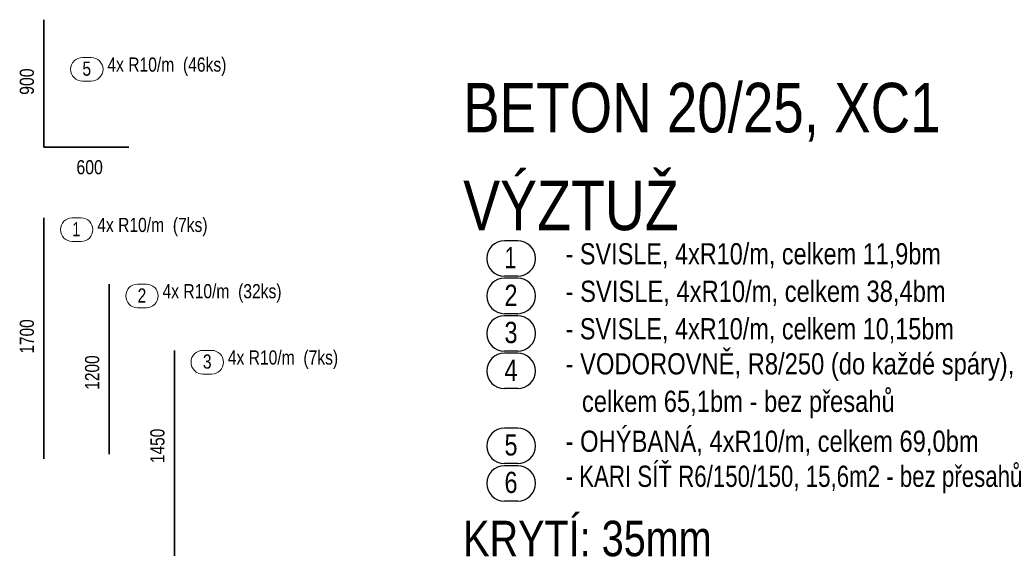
# Model space of a CAD drawing. Header units: millimetres. Extents: x 8403 to 26999, y -43919 to -18609.
# Tile 4 of 20: x 20049 to 26999, y -43919 to -40124. Entities that reach past the tile are written whole.
import ezdxf

# ---------------------------------------------------------------- set-up
doc = ezdxf.new("R2010")
doc.units = ezdxf.units.MM
doc.layers.add('XR$1$ZDĚNÝ ANGLICKÝ DVOREK_1', color=7, linetype='Continuous', lineweight=25)
doc.layers.add('XR$2$ŘEZY_1', color=7, linetype='Continuous', lineweight=25)
doc.styles.add('ARIAL', font='ARIAL.TTF')

msp = doc.modelspace()

# ---------------------------------------------------------------- linework, layer by layer
at = {"layer": 'XR$1$ZDĚNÝ ANGLICKÝ DVOREK_1', "color": 7, "linetype": 'Continuous', "lineweight": 25}
for p, q in [((23564.7, -41684.4), (23471.4, -41684.4)), ((23564.7, -41934.4), (23471.4, -41934.4)), ((23564.7, -41949), (23471.4, -41949)), ((23564.7, -42199), (23471.4, -42199)), ((23564.7, -42213.6), (23471.4, -42213.6)), ((23564.7, -42463.6), (23471.4, -42463.6)), ((23564.7, -42478.2), (23471.4, -42478.2)), ((23564.7, -42728.2), (23471.4, -42728.2)), ((23564.7, -43007.4), (23471.4, -43007.4)), ((23564.7, -43257.4), (23471.4, -43257.4)), ((23564.7, -43272), (23471.4, -43272)), ((23564.7, -43522), (23471.4, -43522))]:
    msp.add_line(p, q, dxfattribs=at)
for centre, start, end in [((23471.4, -41809.4), 90, 270), ((23564.7, -41809.4), 270, 90), ((23471.4, -42074), 90, 270), ((23564.7, -42074), 270, 90), ((23471.4, -42338.6), 90, 270), ((23564.7, -42338.6), 270, 90), ((23471.4, -42603.2), 90, 270), ((23564.7, -42603.2), 270, 90), ((23471.4, -43132.4), 90, 270), ((23564.7, -43132.4), 270, 90), ((23471.4, -43397), 90, 270), ((23564.7, -43397), 270, 90)]:
    msp.add_arc(centre, 125, start, end, dxfattribs=at)
at = {"layer": 'XR$2$ŘEZY_1', "color": 132, "linetype": 'Continuous', "lineweight": 35}
for p, q in [((20220.4, -40124), (20220.4, -41024)), ((20220.4, -41024), (20820.4, -41024)), ((20220.4, -41522.7), (20220.4, -43222.7)), ((20681.3, -41990.5), (20681.3, -43190.5)), ((21142.1, -42458.4), (21142.1, -43908.4))]:
    msp.add_line(p, q, dxfattribs=at)
at = {"layer": 'XR$2$ŘEZY_1', "color": 7, "linetype": 'Continuous', "lineweight": 13}
for p, q in [((20554.3, -40390.9), (20492.2, -40390.9)), ((20554.3, -40557.6), (20492.2, -40557.6)), ((20482.9, -41522.7), (20420.7, -41522.7)), ((20482.9, -41689.3), (20420.7, -41689.3)), ((20943.7, -41990.5), (20881.6, -41990.5)), ((20943.7, -42157.2), (20881.6, -42157.2)), ((21404.5, -42458.4), (21342.4, -42458.4)), ((21404.5, -42625), (21342.4, -42625))]:
    msp.add_line(p, q, dxfattribs=at)
for centre, start, end in [((20492.2, -40474.2), 90, 270), ((20554.3, -40474.2), 270, 90), ((20420.7, -41606), 90, 270), ((20482.9, -41606), 270, 90), ((20881.6, -42073.8), 90, 270), ((20943.7, -42073.8), 270, 90), ((21342.4, -42541.7), 90, 270), ((21404.5, -42541.7), 270, 90)]:
    msp.add_arc(centre, 83.3, start, end, dxfattribs=at)

# ---------------------------------------------------------------- texts
at = {"layer": 'XR$1$ZDĚNÝ ANGLICKÝ DVOREK_1', "color": 7, "linetype": 'Continuous', "lineweight": 25, "attachment_point": 7, "style": 'ARIAL'}
for s, insert, char_height, width in [('\\W0.79;BETON 20/25, XC1', (23179.8, -40984.8), 350, 3552.424), ('\\W0.80;VÝZTUŽ', (23179.8, -41614.8), 350, 1661.401), ('\\W0.72;1', (23471.4, -41879.4), 150, 146.888), ('\\W0.79; - SVISLE, 4xR10/m, celkem 11,9bm', (23856.3, -41879.4), 150, 2789.13), ('\\W0.79;2', (23471.4, -42144), 150, 152.115), ('\\W0.80; - SVISLE, 4xR10/m, celkem 38,4bm', (23856.3, -42144), 150, 2789.53), ('\\W0.79; - SVISLE, 4xR10/m, celkem 10,15bm', (23856.3, -42408.6), 150, 2882.352), ('\\W0.79;3', (23471.4, -42408.6), 150, 152.115), ('\\W0.79;4', (23471.4, -42673.2), 150, 152.115), ('\\W0.80; - VODOROVNĚ, R8/250 (do každé spáry),', (23856.3, -42673.2), 150, 3274.13), ('\\W0.80;                  celkem 65,1bm - bez přesahů', (23179.8, -42937.8), 150, 3105.821), ('\\W0.79; - KARI SÍŤ R6/150/150, 15,6m2 - bez přesahů', (23856.3, -43467), 150, 3543.928), ('\\W0.80; - OHÝBANÁ, 4xR10/m, celkem 69,0bm', (23856.3, -43202.4), 150, 3022.418), ('\\W0.79;5', (23471.4, -43202.4), 150, 152.115), ('\\W0.79;6', (23471.4, -43467), 150, 152.115), ('\\W0.80;KRYTÍ: 35mm', (23179.8, -43914.3), 250, 1854.331)]:
    msp.add_mtext(s, dxfattribs=dict(at, insert=insert, char_height=char_height, width=width))
at = {"layer": 'XR$2$ŘEZY_1', "color": 7, "linetype": 'Continuous', "lineweight": 13, "char_height": 100, "attachment_point": 7, "style": 'ARIAL'}
for s, insert, width in [('\\W0.79;5', (20492.2, -40520.9), 101.41), ('\\W0.79; 4x R10/m  (46ks)', (20637.7, -40520.9), 921.526), ('\\W0.72;1', (20420.7, -41652.7), 97.926), ('\\W0.79; 4x R10/m  (7ks)', (20566.2, -41652.7), 859.367), ('\\W0.79;2', (20881.6, -42120.5), 101.41), ('\\W0.79; 4x R10/m  (32ks)', (21027, -42120.5), 921.526), ('\\W0.79;3', (21342.4, -42588.4), 101.41), ('\\W0.79; 4x R10/m  (7ks)', (21487.9, -42588.4), 859.367)]:
    msp.add_mtext(s, dxfattribs=dict(at, insert=insert, width=width))
at = {"layer": 'XR$2$ŘEZY_1', "color": 7, "linetype": 'Continuous', "lineweight": 18, "char_height": 100, "attachment_point": 8, "rotation": 90, "style": 'ARIAL'}
for s, insert, width in [('\\W0.80;900', (20151.3, -40561.2), 228.12), ('\\W0.78;1700', (20151.3, -42359.9), 289.882), ('\\W0.78;1200', (20612.1, -42614.4), 289.882), ('\\W0.78;1450', (21072.9, -43132.2), 289.882)]:
    msp.add_mtext(s, dxfattribs=dict(at, insert=insert, width=width))
at = {"layer": 'XR$2$ŘEZY_1', "color": 7, "linetype": 'Continuous', "lineweight": 18, "insert": (20543.2, -41216.5), "char_height": 100, "width": 228.12, "attachment_point": 8, "style": 'ARIAL'}
msp.add_mtext('\\W0.80;600', dxfattribs=at)

doc.saveas('drawing.dxf')
